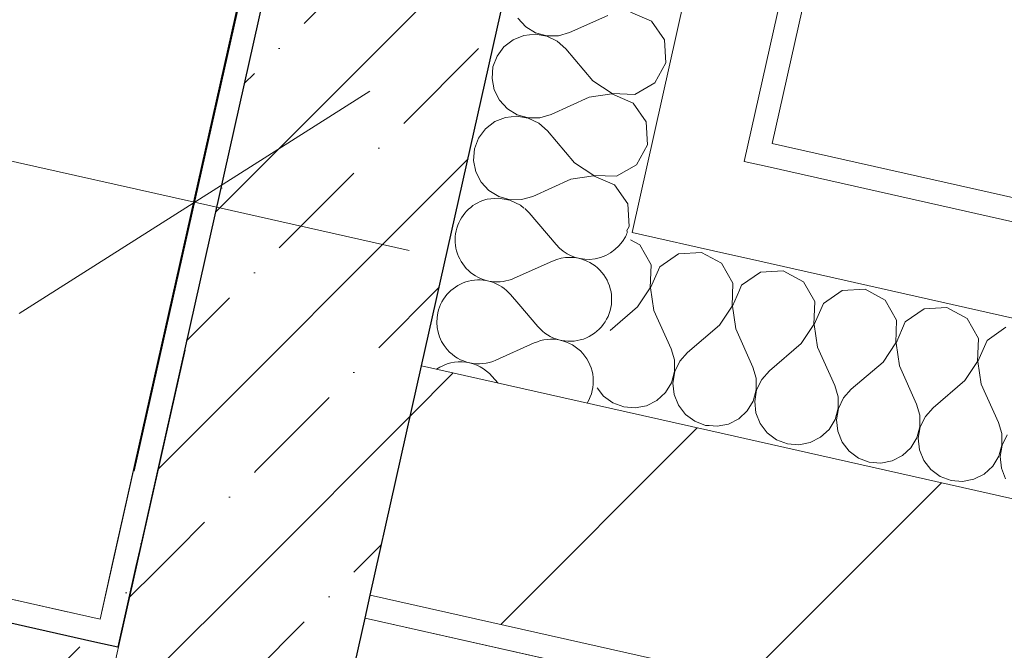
# Model space of a CAD drawing. Header units: millimetres. Extents: x -7145531 to -6681560, y 6117368 to 6219355.
# Tile 86 of 144: x -6940395 to -6939557, y 6146282 to 6146818. Entities that reach past the tile are written whole.
import ezdxf
from ezdxf.enums import TextEntityAlignment as Align

# ---------------------------------------------------------------- set-up
doc = ezdxf.new("R2010")
doc.units = ezdxf.units.MM
doc.header["$MEASUREMENT"] = 0
doc.linetypes.add('Штрихпунктирная', pattern=[670.277762, 352.777767, -176.388884, 0, -141.111112])
for name, color, linetype in [('S - МОП.АР', 7, 'Continuous'), ('АР-Стены_внешние_.АР', 7, 'Continuous'), ('АР-Чертеж-Оси_Осевые размеры.АР', 7, 'Continuous'), ('АР-Чертеж-Размеры.АР', 7, 'Continuous'), ('Кровля', 7, 'Continuous')]:
    doc.layers.add(name, color=color, linetype=linetype)
for name, color, linetype, lineweight in [('АР-Стены_внешние_.АР_Ном._пера__1', 7, 'Continuous', 0), ('АР-Стены_Перегородки_межквартирные_200.АР_Ном._пера__1', 7, 'Continuous', 15), ('АР-Чертеж-Оси_Осевые размеры.АР_Ном._пера__120', 7, 'Continuous', 0), ('АР-Чертеж-Размеры.АР_Ном._пера__1', 7, 'Continuous', 0), ('Кровля_Ном._пера__1', 7, 'Continuous', 0)]:
    doc.layers.add(name, color=color, linetype=linetype, lineweight=lineweight)
doc.styles.add('РЎР“Р•РќР•Р\xa0Р\x98Р\xa0_РЎРўР\x98Р›Р¬_3', font='GOTHIC.TTF')
doc.dimstyles.new('СГЕНЕРИР_СТИЛЬ__1', dxfattribs={"dimtxt": 150, "dimasz": 237.5, "dimexe": 0.18, "dimexo": 0.0625, "dimgap": 0, "dimtad": 1, "dimdec": 0, "dimzin": 0, "dimdsep": 46, "dimtxsty": 'РЎР“Р•РќР•Р\xa0Р\x98Р\xa0_РЎРўР\x98Р›Р¬_3', "dimblk": 'ARROWHEAD_6', "dimblk1": 'ARROWHEAD_6', "dimblk2": 'ARROWHEAD_6', "dimcen": 0.09, "dimse1": 1, "dimse2": 1, "dimclrd": 7, "dimclre": 7, "dimclrt": 7, "dimazin": 0, "dimtfac": 1, "dimtdec": 4, "dimtmove": 0, "dimatfit": 3, "dimfxl": 1, "dimtolj": 1, "dimtzin": 0, "dimarcsym": 0})
pattern_1 = [(45, (-6338440.43, 6562625.56), (-111.369318, 111.369318), [0, -105, 0, -157.5]), (110, (-6338090.43, 6562625.56), (148.001588, 53.868173), [0, -77, 0, -133])]
pattern_2 = [(45, (-6338440.43, 6562275.56), (-84.852814, 84.852814), []), (45, (-6338482.86, 6562317.98), (-84.852814, 84.852814), [90, -30, 0, -30])]
pattern_3 = [(45, (-6338440.43, 6562275.56), (-127.27922, 127.27922), [])]

# ---------------------------------------------------------------- blocks, each defined once
blk = doc.blocks.new('*X780', base_point=(-6338440.43, 6562275.56))
at = {"layer": 'АР-Стены_внешние_.АР_Ном._пера__1', "color": 7, "linetype": 'Continuous', "lineweight": 0}
for p, q in [((-6939953.83, 6146557.26), (-6939970.04, 6146576.26)), ((-6939956.96, 6146543.32), (-6939989.53, 6146528.67)), ((-6939987.99, 6146509.26), (-6939992.66, 6146514.73))]:
    blk.add_line(p, q, dxfattribs=at)
for centre, start, end in [((-6939911.01, 6146650.13), 272.02634, 332.65841), ((-6939926.66, 6146580.44), 220.47248, 65.77522), ((-6939942.31, 6146510.75), 328.6295, 114.21228), ((-6940004.18, 6146561.25), 221.32573, 294.21228), ((-6940019.83, 6146491.55), 40.47248, 124.56324)]:
    blk.add_arc(centre, 35.71, start, end, dxfattribs=at)
blk = doc.blocks.new('*X781', base_point=(-6338440.43, 6562275.56))
at = {"layer": 'АР-Стены_внешние_.АР_Ном._пера__1', "color": 7, "linetype": 'Continuous', "lineweight": 0}
for p, q in [((-6939938.18, 6146626.95), (-6939961.36, 6146654.12)), ((-6939941.31, 6146613.01), (-6939973.88, 6146598.37)), ((-6939970.04, 6146576.26), (-6939977.01, 6146584.43))]:
    blk.add_line(p, q, dxfattribs=at)
for centre, start, end in [((-6939988.53, 6146630.94), 105.79949, 167.34238), ((-6939988.53, 6146630.94), 40.47248, 48.88526), ((-6939988.53, 6146630.94), 167.34238, 294.21228), ((-6939911.01, 6146650.13), 332.65841, 340.4026), ((-6939911.01, 6146650.13), 220.47248, 272.02635), ((-6939926.66, 6146580.44), 65.77522, 114.21228), ((-6940004.18, 6146561.25), 40.47248, 167.34238), ((-6940004.18, 6146561.25), 167.34238, 221.32573)]:
    blk.add_arc(centre, 35.71, start, end, dxfattribs=at)
blk = doc.blocks.new('*X782', base_point=(-6338440.43, 6562275.56))
at = {"layer": 'АР-Стены_внешние_.АР_Ном._пера__1', "color": 7, "linetype": 'Continuous', "lineweight": 0}
for p, q in [((-6939857.12, 6146817.19), (-6939875.04, 6146824.93)), ((-6939970.86, 6146819.57), (-6939964.15, 6146812.35)), ((-6939894.35, 6146822.09), (-6939926.92, 6146807.44)), ((-6939845.95, 6146801.18), (-6939857.12, 6146817.19)), ((-6939964.15, 6146812.35), (-6939955.73, 6146807.23)), ((-6939955.73, 6146807.23), (-6939946.24, 6146804.61)), ((-6939936.38, 6146804.68), (-6939926.92, 6146807.44)), ((-6939974.95, 6146801.33), (-6939982.75, 6146795.3)), ((-6939965.81, 6146804.99), (-6939974.95, 6146801.33)), ((-6939956.01, 6146806.02), (-6939965.81, 6146804.99)), ((-6939946.3, 6146804.33), (-6939956.01, 6146806.02)), ((-6939937.42, 6146800.05), (-6939946.3, 6146804.33)), ((-6939946.24, 6146804.61), (-6939936.38, 6146804.68)), ((-6939930.05, 6146793.5), (-6939937.42, 6146800.05)), ((-6939844.86, 6146781.69), (-6939845.95, 6146801.18)), ((-6939982.75, 6146795.3), (-6939988.6, 6146787.37)), ((-6939906.87, 6146766.34), (-6939930.05, 6146793.5)), ((-6939988.6, 6146787.37), (-6939992.07, 6146778.15)), ((-6939854.18, 6146764.54), (-6939844.86, 6146781.69)), ((-6939992.07, 6146778.15), (-6939992.88, 6146768.33)), ((-6939992.88, 6146768.33), (-6939990.98, 6146758.66)), ((-6939906.87, 6146766.34), (-6939890.63, 6146755.52)), ((-6939871.12, 6146754.85), (-6939854.18, 6146764.54)), ((-6939990.98, 6146758.66), (-6939986.51, 6146749.88)), ((-6939986.51, 6146749.88), (-6939979.81, 6146742.66)), ((-6939910, 6146752.4), (-6939942.58, 6146737.75)), ((-6939890.69, 6146755.23), (-6939910, 6146752.4)), ((-6939872.77, 6146747.49), (-6939890.69, 6146755.23)), ((-6939890.63, 6146755.52), (-6939871.12, 6146754.85)), ((-6939979.81, 6146742.66), (-6939971.39, 6146737.54)), ((-6939861.6, 6146731.49), (-6939872.77, 6146747.49)), ((-6939990.61, 6146731.63), (-6939998.4, 6146725.61)), ((-6939981.46, 6146735.3), (-6939990.61, 6146731.63)), ((-6939971.66, 6146736.32), (-6939981.46, 6146735.3)), ((-6939961.95, 6146734.63), (-6939971.66, 6146736.32)), ((-6939971.39, 6146737.54), (-6939961.89, 6146734.91)), ((-6939953.07, 6146730.35), (-6939961.95, 6146734.63)), ((-6939961.89, 6146734.91), (-6939952.03, 6146734.99)), ((-6939952.03, 6146734.99), (-6939942.58, 6146737.75)), ((-6939860.51, 6146712), (-6939861.6, 6146731.49)), ((-6939998.4, 6146725.61), (-6940004.26, 6146717.68)), ((-6939945.71, 6146723.81), (-6939953.07, 6146730.35)), ((-6939922.52, 6146696.64), (-6939945.71, 6146723.81)), ((-6940004.26, 6146717.68), (-6940007.72, 6146708.46)), ((-6940007.72, 6146708.46), (-6940008.53, 6146698.64)), ((-6939869.83, 6146694.85), (-6939860.51, 6146712)), ((-6940008.53, 6146698.64), (-6940006.63, 6146688.97)), ((-6940006.63, 6146688.97), (-6940002.16, 6146680.19)), ((-6939922.52, 6146696.64), (-6939906.28, 6146685.82)), ((-6939886.77, 6146685.16), (-6939869.83, 6146694.85)), ((-6939925.65, 6146682.71), (-6939958.23, 6146668.06)), ((-6939906.34, 6146685.54), (-6939925.65, 6146682.71)), ((-6939888.42, 6146677.8), (-6939906.34, 6146685.54)), ((-6939906.28, 6146685.82), (-6939886.77, 6146685.16)), ((-6940002.16, 6146680.19), (-6939995.46, 6146672.96)), ((-6939995.46, 6146672.96), (-6939987.04, 6146667.84)), ((-6939877.25, 6146661.8), (-6939888.42, 6146677.8)), ((-6939997.11, 6146665.61), (-6939998, 6146665.25)), ((-6939987.31, 6146666.63), (-6939997.11, 6146665.61)), ((-6939977.6, 6146664.94), (-6939987.31, 6146666.63)), ((-6939987.04, 6146667.84), (-6939977.54, 6146665.22)), ((-6939968.73, 6146660.66), (-6939977.6, 6146664.94)), ((-6939977.54, 6146665.22), (-6939967.69, 6146665.3)), ((-6939967.69, 6146665.3), (-6939958.23, 6146668.06)), ((-6939965.73, 6146658), (-6939968.73, 6146660.66)), ((-6939876.16, 6146642.31), (-6939877.25, 6146661.8)), ((-6939878.3, 6146638.36), (-6939876.16, 6146642.31))]:
    blk.add_line(p, q, dxfattribs=at)
blk = doc.blocks.new('Стена_204_3', base_point=(-6939655.28, 6148750.45))
at = {"layer": 'АР-Стены_внешние_.АР', "linetype": 'Continuous', "lineweight": 0, "true_color": 0x000000}
h = blk.add_hatch(dxfattribs=at)
h.set_pattern_fill('ЖЕЛЕЗОБЕТОН__PROJECT__0003', color=18, style=0, pattern_type=2)
h.set_pattern_definition(pattern_2)
h.paths.add_polyline_path([(-6939752.85, 6148772.36), (-6940291.81, 6146372.51), (-6940052.85, 6146523.83), (-6939557.71, 6148728.54)])
h = blk.add_hatch(dxfattribs=at)
h.set_pattern_fill('ШТУКАТУРКА__ГИПС_01_0003', color=18, style=0, pattern_type=2)
h.set_pattern_definition(pattern_1)
h.paths.add_polyline_path([(-6939776.74, 6148757.23), (-6940315.71, 6146357.38), (-6940291.81, 6146372.51), (-6939757.23, 6148752.85)])
at = {"layer": 'АР-Стены_внешние_.АР_Ном._пера__1', "color": 7, "linetype": 'Continuous', "lineweight": 0}
for p, q in [((-6939778.04, 6146697.84), (-6939256.6, 6149019.63)), ((-6939873.62, 6146637.31), (-6939367.53, 6148890.81)), ((-6939778.04, 6146697.84), (-6939758.52, 6146693.46)), ((-6939873.62, 6146637.31), (-6939795.57, 6146619.78))]:
    blk.add_line(p, q, dxfattribs=at)
at = {"layer": 'АР-Стены_внешние_.АР_Ном._пера__1', "color": 7, "linetype": 'Continuous', "lineweight": 30}
for p, q in [((-6939757.23, 6148752.85), (-6940291.81, 6146372.51)), ((-6940052.85, 6146523.83), (-6939557.71, 6148728.54))]:
    blk.add_line(p, q, dxfattribs=at)
at = {"layer": 'АР-Стены_внешние_.АР_Ном._пера__1', "color": 7, "linetype": 'Continuous', "lineweight": 15}
blk.add_line((-6940052.85, 6146523.83), (-6939906.49, 6146490.96), dxfattribs=at)
at = {"layer": 'АР-Стены_внешние_.АР_Ном._пера__1', "color": 7, "linetype": 'Continuous', "lineweight": 0, "flags": 128}
for points in [[(-6939754.14, 6146712.97), (-6939219.56, 6149093.3)], [(-6939776.74, 6148757.23), (-6940315.71, 6146357.38)]]:
    blk.add_lwpolyline(points, dxfattribs=at)
at = {"layer": 'АР-Стены_внешние_.АР', "color": 7, "lineweight": 0}
for name in ['*X782', '*X781', '*X780']:
    blk.add_blockref(name, (-6338440.43, 6562275.56), dxfattribs=at)
blk = doc.blocks.new('*X813', base_point=(-6338440.43, 6562275.56))
at = {"layer": 'Кровля_Ном._пера__1', "color": 7, "linetype": 'Continuous', "lineweight": 0}
for p, q in [((-6939764.33, 6146603.64), (-6939780.34, 6146592.47)), ((-6939744.84, 6146604.73), (-6939764.33, 6146603.64)), ((-6939727.69, 6146595.41), (-6939744.84, 6146604.73)), ((-6939780.34, 6146592.47), (-6939782.14, 6146588.3)), ((-6939718, 6146578.47), (-6939727.69, 6146595.41)), ((-6939675.15, 6146589.08), (-6939694.64, 6146587.99)), ((-6939658, 6146579.76), (-6939675.15, 6146589.08)), ((-6939694.64, 6146587.99), (-6939710.64, 6146576.82)), ((-6939718.67, 6146558.96), (-6939718, 6146578.47)), ((-6939710.64, 6146576.82), (-6939718.39, 6146558.9)), ((-6939648.31, 6146562.82), (-6939658, 6146579.76)), ((-6939624.95, 6146572.34), (-6939640.95, 6146561.17)), ((-6939605.46, 6146573.43), (-6939624.95, 6146572.34)), ((-6939588.31, 6146564.11), (-6939605.46, 6146573.43)), ((-6939786.95, 6146566.87), (-6939785.24, 6146555.24)), ((-6939578.62, 6146547.17), (-6939588.31, 6146564.11)), ((-6939785.24, 6146555.24), (-6939770.6, 6146522.67)), ((-6939729.49, 6146542.72), (-6939718.67, 6146558.96)), ((-6939718.39, 6146558.9), (-6939715.55, 6146539.59)), ((-6939648.97, 6146543.31), (-6939648.31, 6146562.82)), ((-6939640.95, 6146561.17), (-6939648.69, 6146543.25)), ((-6939555.25, 6146556.69), (-6939571.26, 6146545.51)), ((-6939579.28, 6146527.66), (-6939578.62, 6146547.17)), ((-6939729.49, 6146542.72), (-6939756.66, 6146519.54)), ((-6939715.55, 6146539.59), (-6939700.9, 6146507.01)), ((-6939659.8, 6146527.07), (-6939648.97, 6146543.31)), ((-6939648.69, 6146543.25), (-6939645.86, 6146523.94)), ((-6939571.26, 6146545.51), (-6939579, 6146527.6)), ((-6939767.83, 6146513.21), (-6939770.6, 6146522.67)), ((-6939659.8, 6146527.07), (-6939686.96, 6146503.88)), ((-6939645.86, 6146523.94), (-6939631.21, 6146491.36)), ((-6939590.1, 6146511.41), (-6939579.28, 6146527.66)), ((-6939579, 6146527.6), (-6939576.16, 6146508.28)), ((-6939767.76, 6146503.35), (-6939767.83, 6146513.21)), ((-6939756.66, 6146519.54), (-6939763.2, 6146512.17)), ((-6939763.2, 6146512.17), (-6939767.48, 6146503.29)), ((-6939698.14, 6146497.56), (-6939700.9, 6146507.01)), ((-6939590.1, 6146511.41), (-6939617.27, 6146488.23)), ((-6939576.16, 6146508.28), (-6939561.52, 6146475.71)), ((-6939770.38, 6146493.86), (-6939767.76, 6146503.35)), ((-6939767.48, 6146503.29), (-6939769.17, 6146493.58)), ((-6939698.07, 6146487.7), (-6939698.14, 6146497.56)), ((-6939693.51, 6146496.52), (-6939697.79, 6146487.64)), ((-6939686.96, 6146503.88), (-6939693.51, 6146496.52)), ((-6939775.5, 6146485.44), (-6939770.38, 6146493.86)), ((-6939769.17, 6146493.58), (-6939768.14, 6146483.78)), ((-6939700.69, 6146478.2), (-6939698.07, 6146487.7)), ((-6939697.79, 6146487.64), (-6939699.48, 6146477.93)), ((-6939628.45, 6146481.9), (-6939631.21, 6146491.36)), ((-6939617.27, 6146488.23), (-6939623.81, 6146480.86)), ((-6939782.72, 6146478.73), (-6939775.5, 6146485.44)), ((-6939768.14, 6146483.78), (-6939764.48, 6146474.64)), ((-6939628.37, 6146472.05), (-6939628.45, 6146481.9)), ((-6939623.81, 6146480.86), (-6939628.09, 6146471.99)), ((-6939808.05, 6146472.93), (-6939801.17, 6146472.36)), ((-6939801.17, 6146472.36), (-6939791.51, 6146474.26)), ((-6939791.51, 6146474.26), (-6939782.72, 6146478.73)), ((-6939764.48, 6146474.64), (-6939758.45, 6146466.84)), ((-6939705.81, 6146469.78), (-6939700.69, 6146478.2)), ((-6939699.48, 6146477.93), (-6939698.45, 6146468.13)), ((-6939631, 6146462.55), (-6939628.37, 6146472.05)), ((-6939628.09, 6146471.99), (-6939629.78, 6146462.28)), ((-6939558.75, 6146466.25), (-6939561.52, 6146475.71)), ((-6939758.45, 6146466.84), (-6939750.53, 6146460.99)), ((-6939721.81, 6146458.61), (-6939713.03, 6146463.08)), ((-6939713.03, 6146463.08), (-6939705.81, 6146469.78)), ((-6939698.45, 6146468.13), (-6939694.78, 6146458.98)), ((-6939636.12, 6146454.13), (-6939631, 6146462.55)), ((-6939558.68, 6146456.4), (-6939558.75, 6146466.25)), ((-6939554.12, 6146465.21), (-6939558.4, 6146456.34)), ((-6939750.53, 6146460.99), (-6939741.3, 6146457.52)), ((-6939741.3, 6146457.52), (-6939731.48, 6146456.71)), ((-6939731.48, 6146456.71), (-6939721.81, 6146458.61)), ((-6939694.78, 6146458.98), (-6939688.76, 6146451.19)), ((-6939643.34, 6146447.43), (-6939636.12, 6146454.13)), ((-6939629.78, 6146462.28), (-6939628.76, 6146452.48)), ((-6939561.3, 6146446.9), (-6939558.68, 6146456.4)), ((-6939558.4, 6146456.34), (-6939560.09, 6146446.63)), ((-6939688.76, 6146451.19), (-6939680.83, 6146445.33)), ((-6939652.12, 6146442.96), (-6939643.34, 6146447.43)), ((-6939628.76, 6146452.48), (-6939625.09, 6146443.33)), ((-6939566.42, 6146438.48), (-6939561.3, 6146446.9)), ((-6939560.09, 6146446.63), (-6939559.06, 6146436.83)), ((-6939680.83, 6146445.33), (-6939671.61, 6146441.87)), ((-6939671.61, 6146441.87), (-6939661.79, 6146441.06)), ((-6939661.79, 6146441.06), (-6939652.12, 6146442.96)), ((-6939625.09, 6146443.33), (-6939619.07, 6146435.54)), ((-6939573.65, 6146431.78), (-6939566.42, 6146438.48)), ((-6939619.07, 6146435.54), (-6939611.14, 6146429.68)), ((-6939611.14, 6146429.68), (-6939601.92, 6146426.22)), ((-6939582.43, 6146427.31), (-6939573.65, 6146431.78)), ((-6939559.06, 6146436.83), (-6939555.4, 6146427.68)), ((-6939601.92, 6146426.22), (-6939592.1, 6146425.41)), ((-6939592.1, 6146425.41), (-6939582.43, 6146427.31))]:
    blk.add_line(p, q, dxfattribs=at)
blk = doc.blocks.new('Стена_217_3', base_point=(-6936456.89, 6145511.26))
at = {"layer": 'Кровля', "linetype": 'Continuous', "lineweight": 0, "true_color": 0x000000}
h = blk.add_hatch(dxfattribs=at)
h.set_pattern_fill('БЛОКИ_БЕТОННЫЕ_ЭФФЕКТИВН_72', color=18, style=0, pattern_type=2)
h.set_pattern_definition(pattern_3)
h.paths.add_polyline_path([(-6936988.82, 6145835.7), (-6939808.92, 6146469.05), (-6939852.75, 6146273.91), (-6937032.65, 6145640.56)])
at = {"layer": 'Кровля_Ном._пера__1', "color": 7, "linetype": 'Continuous', "lineweight": 0}
for p, q in [((-6936782.21, 6146025.03), (-6939758.52, 6146693.46)), ((-6936721.69, 6145929.44), (-6939776.05, 6146615.4))]:
    blk.add_line(p, q, dxfattribs=at)
at = {"layer": 'Кровля_Ном._пера__1', "color": 7, "linetype": 'Continuous', "lineweight": 15}
blk.add_line((-6936988.82, 6145835.7), (-6939808.92, 6146469.05), dxfattribs=at)
at = {"layer": 'Кровля_Ном._пера__1', "color": 7, "linetype": 'Continuous', "lineweight": 0, "flags": 128}
blk.add_lwpolyline([(-6936797.34, 6146048.93), (-6939754.14, 6146712.97)], dxfattribs=at)
at = {"layer": 'Кровля', "color": 7, "lineweight": 0}
blk.add_blockref('*X813', (-6338440.43, 6562275.56), dxfattribs=at)
blk = doc.blocks.new('Стена_219_3', base_point=(-6940194.24, 6146350.6))
at = {"layer": 'АР-Стены_внешние_.АР', "linetype": 'Continuous', "lineweight": 0, "true_color": 0x000000}
h = blk.add_hatch(dxfattribs=at)
h.set_pattern_fill('ЖЕЛЕЗОБЕТОН__PROJECT__0003', color=18, style=0, pattern_type=2)
h.set_pattern_definition(pattern_2)
h.paths.add_polyline_path([(-6940052.85, 6146523.83), (-6940291.81, 6146372.51), (-6940096.67, 6146328.69), (-6940052.84, 6146523.83)])
h = blk.add_hatch(dxfattribs=at)
h.set_pattern_fill('ЖЕЛЕЗОБЕТОН__PROJECT__0003', color=18, style=0, pattern_type=2)
h.set_pattern_definition(pattern_2)
h.paths.add_polyline_path([(-6940291.81, 6146372.51), (-6940296.19, 6146353), (-6940101.05, 6146309.17), (-6940096.67, 6146328.69)])
h = blk.add_hatch(dxfattribs=at)
h.set_pattern_fill('ШТУКАТУРКА__ГИПС_01_0003', color=18, style=0, pattern_type=2)
h.set_pattern_definition(pattern_1)
h.paths.add_polyline_path([(-6940307.22, 6146303.89), (-6940296.19, 6146353), (-6940315.71, 6146357.38), (-6940326.74, 6146308.28)])
h = blk.add_hatch(dxfattribs=at)
h.set_pattern_fill('ЖЕЛЕЗОБЕТОН__PROJECT__0003', color=18, style=0, pattern_type=2)
h.set_pattern_definition(pattern_2)
h.paths.add_polyline_path([(-6940116.47, 6146240.55), (-6940101.05, 6146309.17), (-6940296.19, 6146353), (-6940311.6, 6146284.38)])
h = blk.add_hatch(dxfattribs=at)
h.set_pattern_fill('ШТУКАТУРКА__ГИПС_01_0003', color=18, style=0, pattern_type=2)
h.set_pattern_definition(pattern_1)
h.paths.add_polyline_path([(-6940311.6, 6146284.38), (-6940307.22, 6146303.89), (-6940326.74, 6146308.28), (-6940331.12, 6146288.76)])
h = blk.add_hatch(dxfattribs=at)
h.set_pattern_fill('ЖЕЛЕЗОБЕТОН__PROJECT__0003', color=18, style=0, pattern_type=2)
h.set_pattern_definition(pattern_2)
h.paths.add_polyline_path([(-6940160.29, 6146045.42), (-6940116.47, 6146240.55), (-6940311.6, 6146284.38), (-6940355.43, 6146089.24)])
at = {"layer": 'АР-Стены_внешние_.АР_Ном._пера__1', "color": 7, "linetype": 'Continuous', "lineweight": 30}
for p, q in [((-6940096.67, 6146328.69), (-6940052.84, 6146523.83)), ((-6940291.81, 6146372.51), (-6940296.19, 6146353)), ((-6940296.19, 6146353), (-6940311.6, 6146284.38)), ((-6940101.05, 6146309.17), (-6940096.67, 6146328.69)), ((-6940311.6, 6146284.38), (-6940331.12, 6146288.76)), ((-6940374.95, 6146093.62), (-6940355.43, 6146089.24))]:
    blk.add_line(p, q, dxfattribs=at)
at = {"layer": 'АР-Стены_внешние_.АР_Ном._пера__1', "color": 7, "linetype": 'Continuous', "lineweight": 15}
blk.add_line((-6940052.84, 6146523.83), (-6940052.85, 6146523.83), dxfattribs=at)
at = {"layer": 'АР-Стены_внешние_.АР_Ном._пера__1', "color": 7, "linetype": 'Continuous', "lineweight": 0, "flags": 128}
for points in [[(-6940315.71, 6146357.38), (-6940326.74, 6146308.28)], [(-6940374.95, 6146093.62), (-6940355.43, 6146089.24)]]:
    blk.add_lwpolyline(points, dxfattribs=at)
at = {"layer": 'АР-Стены_внешние_.АР_Ном._пера__1', "color": 7, "linetype": 'Continuous', "lineweight": 30, "flags": 128}
blk.add_lwpolyline([(-6940160.29, 6146045.41), (-6940101.05, 6146309.17)], dxfattribs=at)
at = {"layer": 'АР-Стены_внешние_.АР_Ном._пера__1', "color": 7, "linetype": 'Continuous', "lineweight": 30}
blk.add_point((-6940291.81, 6146372.51), dxfattribs=at)
blk = doc.blocks.new('Стена_224_3', base_point=(-6940235.95, 6146164.9))
at = {"layer": 'АР-Стены_внешние_.АР', "linetype": 'Continuous', "lineweight": 0, "true_color": 0x000000}
h = blk.add_hatch(dxfattribs=at)
h.set_pattern_fill('ШТУКАТУРКА__ГИПС_01_0003', color=18, style=0, pattern_type=2)
h.set_pattern_definition(pattern_1)
h.paths.add_polyline_path([(-6941092.32, 6146459.71), (-6941083.45, 6146457.72), (-6941087.93, 6146479.23)])
h = blk.add_hatch(dxfattribs=at)
h.set_pattern_fill('ШТУКАТУРКА__ГИПС_01_0003', color=18, style=0, pattern_type=2)
h.set_pattern_definition(pattern_1)
h.paths.add_polyline_path([(-6940326.74, 6146308.28), (-6941087.93, 6146479.23), (-6941083.45, 6146457.72), (-6940331.12, 6146288.76)])
h = blk.add_hatch(dxfattribs=at)
h.set_pattern_fill('ЖЕЛЕЗОБЕТОН__PROJECT__0003', color=18, style=0, pattern_type=2)
h.set_pattern_definition(pattern_2)
h.paths.add_polyline_path([(-6941092.32, 6146459.71), (-6941136.14, 6146264.57), (-6941038.57, 6146242.66), (-6941083.45, 6146457.72)])
h = blk.add_hatch(dxfattribs=at)
h.set_pattern_fill('ЖЕЛЕЗОБЕТОН__PROJECT__0003', color=18, style=0, pattern_type=2)
h.set_pattern_definition(pattern_2)
h.paths.add_polyline_path([(-6940331.12, 6146288.76), (-6941083.45, 6146457.72), (-6941038.57, 6146242.66), (-6940374.95, 6146093.62)])
h = blk.add_hatch(dxfattribs=at)
h.set_pattern_fill('ЖЕЛЕЗОБЕТОН__PROJECT__0003', color=18, style=0, pattern_type=2)
h.set_pattern_definition(pattern_2)
h.paths.add_polyline_path([(-6940355.43, 6146089.24), (-6940311.6, 6146284.38), (-6940331.12, 6146288.76), (-6940374.95, 6146093.62)])
at = {"layer": 'АР-Стены_внешние_.АР_Ном._пера__1', "color": 7, "linetype": 'Continuous', "lineweight": 30}
for p, q in [((-6940331.12, 6146288.76), (-6941083.45, 6146457.72)), ((-6940311.6, 6146284.38), (-6940331.12, 6146288.76)), ((-6940374.95, 6146093.62), (-6940355.43, 6146089.24))]:
    blk.add_line(p, q, dxfattribs=at)
at = {"layer": 'АР-Стены_внешние_.АР_Ном._пера__1', "color": 7, "linetype": 'Continuous', "lineweight": 0, "flags": 128}
blk.add_lwpolyline([(-6940326.74, 6146308.28), (-6941087.93, 6146479.23)], dxfattribs=at)
at = {"layer": 'АР-Стены_внешние_.АР_Ном._пера__1', "color": 7, "linetype": 'Continuous', "lineweight": 30, "flags": 128}
blk.add_lwpolyline([(-6941038.57, 6146242.66), (-6940374.95, 6146093.62)], dxfattribs=at)
at = {"layer": 'АР-Стены_Перегородки_межквартирные_200.АР_Ном._пера__1', "color": 7, "linetype": 'Continuous', "lineweight": 30}
for p, q in [((-6941083.45, 6146457.72), (-6941092.32, 6146459.71)), ((-6941038.57, 6146242.66), (-6941136.14, 6146264.57))]:
    blk.add_line(p, q, dxfattribs=at)
at = {"layer": 'АР-Стены_Перегородки_межквартирные_200.АР_Ном._пера__1', "color": 7, "linetype": 'Continuous', "lineweight": 0, "flags": 128}
blk.add_lwpolyline([(-6941087.93, 6146479.23), (-6941092.32, 6146459.71)], dxfattribs=at)
at = {"layer": 'АР-Стены_Перегородки_межквартирные_200.АР_Ном._пера__1', "color": 7, "linetype": 'Continuous', "lineweight": 30, "flags": 128}
blk.add_lwpolyline([(-6941092.32, 6146459.71), (-6941092.32, 6146459.69)], dxfattribs=at)
blk = doc.blocks.new('*X881', base_point=(-6338440.43, 6562275.56))
at = {"layer": 'АР-Стены_внешние_.АР_Ном._пера__1', "color": 7, "linetype": 'Continuous', "lineweight": 0}
for p, q in [((-6939867.08, 6146626.72), (-6939875.03, 6146631.04)), ((-6939857.39, 6146609.77), (-6939867.08, 6146626.72)), ((-6939834.03, 6146619.29), (-6939850.03, 6146608.12)), ((-6939814.54, 6146620.38), (-6939834.03, 6146619.29)), ((-6939797.39, 6146611.07), (-6939814.54, 6146620.38)), ((-6939858.05, 6146590.27), (-6939857.39, 6146609.77)), ((-6939850.03, 6146608.12), (-6939857.77, 6146590.2)), ((-6939787.7, 6146594.12), (-6939797.39, 6146611.07)), ((-6939868.87, 6146574.02), (-6939858.05, 6146590.27)), ((-6939857.77, 6146590.2), (-6939854.94, 6146570.89)), ((-6939788.36, 6146574.61), (-6939787.7, 6146594.12)), ((-6939782.14, 6146588.3), (-6939788.08, 6146574.55)), ((-6939868.87, 6146574.02), (-6939892.33, 6146554)), ((-6939799.18, 6146558.37), (-6939788.36, 6146574.61)), ((-6939788.08, 6146574.55), (-6939786.95, 6146566.87)), ((-6939854.94, 6146570.89), (-6939840.29, 6146538.32)), ((-6939799.18, 6146558.37), (-6939826.35, 6146535.19)), ((-6939837.53, 6146528.86), (-6939840.29, 6146538.32)), ((-6939826.35, 6146535.19), (-6939832.89, 6146527.82)), ((-6939837.45, 6146519.01), (-6939837.53, 6146528.86)), ((-6939832.89, 6146527.82), (-6939837.17, 6146518.94)), ((-6939840.07, 6146509.51), (-6939837.45, 6146519.01)), ((-6939837.17, 6146518.94), (-6939838.86, 6146509.23)), ((-6939903.29, 6146505.2), (-6939897.84, 6146498.14)), ((-6939845.19, 6146501.09), (-6939840.07, 6146509.51)), ((-6939838.86, 6146509.23), (-6939837.84, 6146499.43)), ((-6939897.84, 6146498.14), (-6939889.91, 6146492.29)), ((-6939852.42, 6146494.39), (-6939845.19, 6146501.09)), ((-6939837.84, 6146499.43), (-6939834.17, 6146490.29)), ((-6939889.91, 6146492.29), (-6939880.69, 6146488.82)), ((-6939880.69, 6146488.82), (-6939870.87, 6146488.01)), ((-6939870.87, 6146488.01), (-6939861.2, 6146489.91)), ((-6939861.2, 6146489.91), (-6939852.42, 6146494.39)), ((-6939834.17, 6146490.29), (-6939828.14, 6146482.49)), ((-6939828.14, 6146482.49), (-6939820.22, 6146476.64)), ((-6939820.22, 6146476.64), (-6939810.99, 6146473.17)), ((-6939810.99, 6146473.17), (-6939808.05, 6146472.93))]:
    blk.add_line(p, q, dxfattribs=at)
blk = doc.blocks.new('Стена_262_3', base_point=(-6939852.75, 6146273.91))
at = {"layer": 'АР-Стены_внешние_.АР', "linetype": 'Continuous', "lineweight": 0, "true_color": 0x000000}
h = blk.add_hatch(dxfattribs=at)
h.set_pattern_fill('БЛОКИ_БЕТОННЫЕ_ЭФФЕКТИВН_72', color=18, style=0, pattern_type=2)
h.set_pattern_definition(pattern_3)
h.paths.add_polyline_path([(-6940096.67, 6146328.69), (-6939852.75, 6146273.91), (-6939808.92, 6146469.05), (-6940052.84, 6146523.83)])
h = blk.add_hatch(dxfattribs=at)
h.set_pattern_fill('ШТУКАТУРКА__ГИПС_01_0003', color=18, style=0, pattern_type=2)
h.set_pattern_definition(pattern_1)
h.paths.add_polyline_path([(-6940291.81, 6146372.51), (-6940315.71, 6146357.38), (-6940296.19, 6146353)])
h = blk.add_hatch(dxfattribs=at)
h.set_pattern_fill('ШТУКАТУРКА__ГИПС_01_0003', color=18, style=0, pattern_type=2)
h.set_pattern_definition(pattern_1)
h.paths.add_polyline_path([(-6940101.05, 6146309.17), (-6939857.13, 6146254.39), (-6939852.75, 6146273.91), (-6940096.67, 6146328.69)])
at = {"layer": 'АР-Стены_внешние_.АР_Ном._пера__1', "color": 7, "linetype": 'Continuous', "lineweight": 0}
for p, q in [((-6939778.04, 6146697.84), (-6939758.52, 6146693.46)), ((-6939873.62, 6146637.31), (-6939795.57, 6146619.78)), ((-6939776.05, 6146615.4), (-6939795.57, 6146619.78))]:
    blk.add_line(p, q, dxfattribs=at)
at = {"layer": 'АР-Стены_внешние_.АР_Ном._пера__1', "color": 7, "linetype": 'Continuous', "lineweight": 30}
for p, q in [((-6940096.67, 6146328.69), (-6940052.84, 6146523.83)), ((-6940291.81, 6146372.51), (-6940296.19, 6146353)), ((-6940101.05, 6146309.17), (-6940096.67, 6146328.69))]:
    blk.add_line(p, q, dxfattribs=at)
at = {"layer": 'АР-Стены_внешние_.АР_Ном._пера__1', "color": 7, "linetype": 'Continuous', "lineweight": 15}
for p, q in [((-6940052.85, 6146523.83), (-6939906.49, 6146490.96)), ((-6940052.84, 6146523.83), (-6940052.85, 6146523.83)), ((-6939808.92, 6146469.05), (-6939906.49, 6146490.96)), ((-6940096.67, 6146328.69), (-6939852.75, 6146273.91))]:
    blk.add_line(p, q, dxfattribs=at)
at = {"layer": 'АР-Стены_внешние_.АР_Ном._пера__1', "color": 7, "linetype": 'Continuous', "lineweight": 0, "flags": 128}
blk.add_lwpolyline([(-6940101.05, 6146309.17), (-6939857.13, 6146254.39)], dxfattribs=at)
at = {"layer": 'АР-Стены_внешние_.АР_Ном._пера__1', "color": 7, "linetype": 'Continuous', "lineweight": 30}
blk.add_point((-6940291.81, 6146372.51), dxfattribs=at)
at = {"layer": 'АР-Стены_внешние_.АР', "color": 7, "lineweight": 0}
blk.add_blockref('*X881', (-6338440.43, 6562275.56), dxfattribs=at)
blk = doc.blocks.new('Стандартный Маркер Сетки[128]_3', base_point=(-6939741.4, 6148821.09))
at = {"layer": 'АР-Чертеж-Оси_Осевые размеры.АР_Ном._пера__120', "color": 7, "linetype": 'Штрихпунктирная', "lineweight": 0}
blk.add_line((-6939960.53, 6147845.39), (-6944523.04, 6127530.99), dxfattribs=at)
at = {"layer": 'АР-Чертеж-Оси_Осевые размеры.АР_Ном._пера__120', "color": 7, "lineweight": 0, "style": 'РЎР“Р•РќР•Р\xa0Р\x98Р\xa0_РЎРўР\x98Р›Р¬_3'}
blk.add_attdef('AC_MarkerText_1', text='', height=350, rotation=347.34172, dxfattribs=at).set_placement((-6944781.81, 6126248.53), align=Align.TOP_CENTER)
blk = doc.blocks.new('Стандартный Маркер Сетки[141]_3', base_point=(-6939741.4, 6148821.09))
at = {"layer": 'АР-Чертеж-Оси_Осевые размеры.АР_Ном._пера__120', "color": 7, "linetype": 'Штрихпунктирная', "lineweight": 0}
blk.add_line((-6939960.53, 6147845.39), (-6944523.04, 6127530.99), dxfattribs=at)
at = {"layer": 'АР-Чертеж-Оси_Осевые размеры.АР_Ном._пера__120', "color": 7, "lineweight": 0, "style": 'РЎР“Р•РќР•Р\xa0Р\x98Р\xa0_РЎРўР\x98Р›Р¬_3'}
blk.add_attdef('AC_MarkerText_1', text='', height=350, rotation=347.34172, dxfattribs=at).set_placement((-6944781.81, 6126248.53), align=Align.TOP_CENTER)
blk = doc.blocks.new('*D915', base_point=(-6338440.43, 6562275.56))
at = {"layer": 'АР-Чертеж-Размеры.АР_Ном._пера__1', "color": 7, "linetype": 'Continuous', "lineweight": 0, "transparency": 16777216}
for p, q in [((-6942234.31, 6147349.71), (-6942337.03, 6146892.35)), ((-6942136.32, 6147215.6), (-6942435.02, 6147026.46)), ((-6942285.67, 6147121.03), (-6942468.62, 6147162.11)), ((-6940246.25, 6146663.01), (-6942285.67, 6147121.03)), ((-6940194.89, 6146891.69), (-6940297.61, 6146434.33)), ((-6940395.6, 6146568.44), (-6940096.9, 6146757.58)), ((-6940063.31, 6146621.92), (-6940246.25, 6146663.01))]:
    blk.add_line(p, q, dxfattribs=at)
at = {"layer": 'АР-Чертеж-Размеры.АР_Ном._пера__1', "color": 7, "lineweight": 0, "transparency": 16777216, "insert": (-6941517.31, 6146979.21), "char_height": 150, "attachment_point": 7, "rotation": 347.34238, "style": 'РЎР“Р•РќР•Р\xa0Р\x98Р\xa0_РЎРўР\x98Р›Р¬_3'}
blk.add_mtext('\\A1;{\\pql;\\fCentury Gothic|b0|i0|c204|p0;\\W1.000000;2\xa0090}', dxfattribs=at)
blk = doc.blocks.new('ARROWHEAD_6')
at = {"color": 0, "linetype": 'Continuous', "lineweight": 0}
for p, q in [((-0.5, -0.5), (0.5, 0.5)), ((0, 0), (-1, 0))]:
    blk.add_line(p, q, dxfattribs=at)
blk = doc.blocks.new('*D942', base_point=(-6338440.43, 6562275.56))
at = {"layer": 'АР-Чертеж-Размеры.АР_Ном._пера__1', "color": 7, "linetype": 'Continuous', "lineweight": 0, "transparency": 16777216}
for p, q in [((-6939992.27, 6148997.82), (-6940033.35, 6148814.88)), ((-6939938.78, 6148665.53), (-6940127.93, 6148964.23)), ((-6940262.03, 6148866.24), (-6939804.67, 6148763.52)), ((-6940033.35, 6148814.88), (-6940583.35, 6146365.91)), ((-6940677.92, 6146515.26), (-6940488.78, 6146216.55)), ((-6940812.03, 6146417.26), (-6940354.67, 6146314.55)), ((-6940583.35, 6146365.91), (-6940624.44, 6146182.96))]:
    blk.add_line(p, q, dxfattribs=at)
at = {"layer": 'АР-Чертеж-Размеры.АР_Ном._пера__1', "color": 7, "lineweight": 0, "transparency": 16777216, "insert": (-6940221.16, 6147841.74), "char_height": 150, "attachment_point": 7, "rotation": 257.34238, "style": 'РЎР“Р•РќР•Р\xa0Р\x98Р\xa0_РЎРўР\x98Р›Р¬_3'}
blk.add_mtext('\\A1;{\\pql;\\fCentury Gothic|b0|i0|c204|p0;\\W1.000000;2\xa0510}', dxfattribs=at)

msp = doc.modelspace()

# ---------------------------------------------------------------- linework, layer by layer
at = {"layer": 'S - МОП.АР', "color": 254, "linetype": 'Continuous', "lineweight": 0, "true_color": 0xd1c7d6, "flags": 128}
msp.add_lwpolyline([(-6937037.3, 6145621.11), (-6940101.05, 6146309.22), (-6940904.2, 6142733.26), (-6939245.1, 6142360.63), (-6939288.93, 6142165.49), (-6940167.92, 6142362.91), (-6941143.17, 6142581.93), (-6940630.5, 6144864.7), (-6941411.16, 6145040.02), (-6941136.15, 6146264.55), (-6943994.36, 6146906.48), (-6944848.92, 6143101.6), (-6947083.57, 6143603.49), (-6946656.36, 6145505.75), (-6948421.97, 6145902.25), (-6948617.08, 6145946.07), (-6948189.8, 6147848.7), (-6948599.52, 6147940.72), (-6948153.46, 6149926.9), (-6951890.85, 6150766.23)], dxfattribs=at)
at = {"layer": 'S - МОП.АР', "color": 254, "linetype": 'Continuous', "lineweight": 0, "true_color": 0xdadada, "flags": 128}
msp.add_lwpolyline([(-6942365.39, 6146766.15), (-6940326.74, 6146308.28), (-6939776.71, 6148757.22), (-6941815.37, 6149215.09)], close=True, dxfattribs=at)

# ---------------------------------------------------------------- block references
at = {"layer": 'АР-Стены_внешние_.АР', "color": 7, "lineweight": 0}
for name, p in [('Стена_204_3', (-6939655.28, 6148750.45)), ('Стена_262_3', (-6939852.75, 6146273.91)), ('Стена_219_3', (-6940194.24, 6146350.6)), ('Стена_224_3', (-6940235.95, 6146164.9))]:
    msp.add_blockref(name, p, dxfattribs=at)
at = {"layer": 'АР-Чертеж-Оси_Осевые размеры.АР', "color": 8, "linetype": 'Continuous', "lineweight": 15}
for name in ['Стандартный Маркер Сетки[128]_3', 'Стандартный Маркер Сетки[141]_3']:
    msp.add_blockref(name, (-6939741.4, 6148821.09), dxfattribs=at)
at = {"layer": 'Кровля', "color": 7, "lineweight": 0}
msp.add_blockref('Стена_217_3', (-6936456.89, 6145511.26), dxfattribs=at)

# ---------------------------------------------------------------- dimensions: what is measured, and where the dimension line sits
at = {"layer": 'АР-Чертеж-Размеры.АР', "color": 7, "linetype": 'Continuous', "lineweight": 0}
for base, p1, p2, angle, picture, middle, turn in [((-6940583.35, 6146365.91), (-6943781.71, 6149656.7), (-6940707.33, 6146393.75), 257.34238, '*D942', (-6940204.36, 6147574.25), 257.34238), ((-6942285.67, 6147121.03), (-6940246.2, 6146663.24), (-6942101.34, 6147941.81), 167.34238, '*D915', (-6941249.81, 6146996.01), 347.34238)]:
    dim = msp.add_linear_dim(base=base, p1=p1, p2=p2, angle=angle, dimstyle='СГЕНЕРИР_СТИЛЬ__1', dxfattribs=at)
    dim.commit()
    dim.dimension.update_dxf_attribs({"geometry": picture, "text_midpoint": middle, "dimtype": 160, "text_rotation": turn})

doc.saveas('drawing.dxf')
